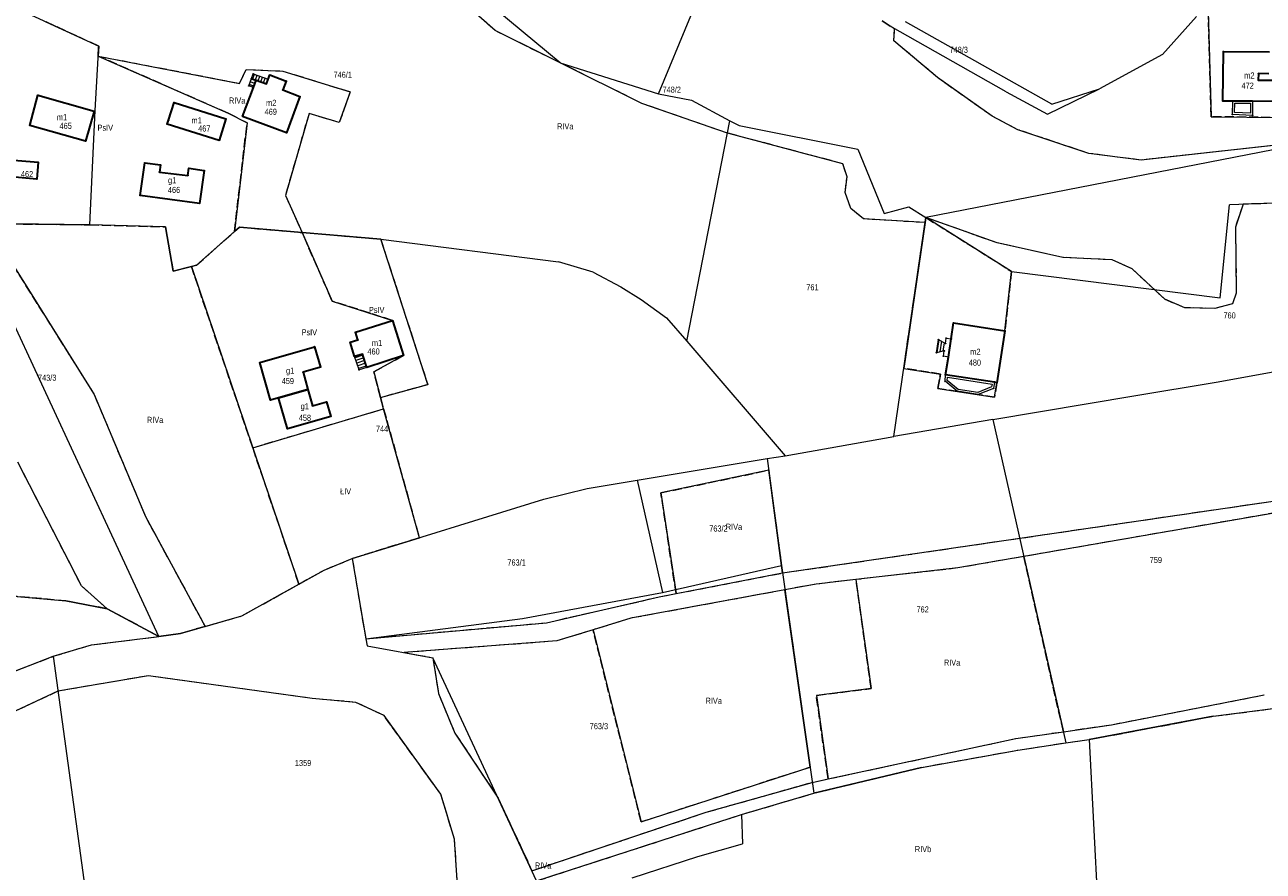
# Model space of a CAD drawing. Header units: metres. Extents: x 7498273 to 7499989, y 5499795 to 5500810.
# Tile 12 of 40: x 7498589 to 7498894, y 5500194 to 5500402. Entities that reach past the tile are written whole.
import ezdxf

# ---------------------------------------------------------------- set-up
doc = ezdxf.new("R2010")
doc.units = ezdxf.units.M
doc.header["$MEASUREMENT"] = 0
doc.linetypes.add('2.25_0.75', pattern=[3, 2.25, -0.75])
doc.layers.get('0').update_dxf_attribs({"color": 2})
for name, color, linetype, lineweight in [('209-oznaczenie konturu klasyfikacyjnego', 7, 'Continuous', 0), ('211-numer działki ewidencyjnej', 7, 'Continuous', 0), ('217-kontur klasyfikacyjny', 7, 'Continuous', 0), ('218-kontur użytku gruntowego', 7, 'Continuous', 0), ('219-działka ewidencyjna', 7, 'Continuous', 0), ('312-budynek ewidencyjny', 7, 'Continuous', 0), ('312-oznaczenie budynku ewidencyjnego', 7, 'Continuous', 0), ('312-oznaczenie budynku ewidencyjnego-Atr117', 7, 'Continuous', 0), ('352-schody', 7, 'Continuous', 0), ('Punkt budynku', 7, 'Continuous', 0), ('taras', 7, 'Continuous', 0)]:
    doc.layers.add(name, color=color, linetype=linetype, lineweight=lineweight)
doc.styles.get("Standard").update_dxf_attribs({"font": 'Working1250.shx', "width": 0.75})

# ---------------------------------------------------------------- blocks, each defined once
blk = doc.blocks.new('PUNKTBUD')
at = {"color": 0}
blk.add_circle((0, 0), 0.09, dxfattribs=at)

msp = doc.modelspace()

# ---------------------------------------------------------------- linework, layer by layer
at = {"layer": '217-kontur klasyfikacyjny', "color": 3, "linetype": '2.25_0.75', "lineweight": 13, "flags": 128}
for points in [[(7498704.59, 5500400.68), (7498692.57, 5500411.41)], [(7498881.05, 5500379.45), (7498880.27, 5500408.33)], [(7498606.9, 5500396.84), (7498593.88, 5500402.87)], [(7498801.93, 5500401.77), (7498799.95, 5500403.05)], [(7498720.65, 5500392.72), (7498704.59, 5500400.68)], [(7498803.06, 5500401.13), (7498801.93, 5500401.77)], [(7498802.86, 5500398.17), (7498803.06, 5500401.13)], [(7498606.76, 5500394.41), (7498606.9, 5500396.84)], [(7498813.6, 5500389.12), (7498802.86, 5500398.17)], [(7498638.84, 5500380.3), (7498606.76, 5500394.41)], [(7498606.76, 5500394.41), (7498641.62, 5500387.66)], [(7498641.62, 5500387.66), (7498643.28, 5500391.11)], [(7498643.28, 5500391.11), (7498652.24, 5500390.7)], [(7498652.24, 5500390.7), (7498668.87, 5500385.6)], [(7498740.78, 5500382.73), (7498720.65, 5500392.72)], [(7498827.05, 5500379.57), (7498813.6, 5500389.12)], [(7498668.87, 5500385.6), (7498666.18, 5500378.02)], [(7498761.84, 5500375.41), (7498740.78, 5500382.73)], [(7498643.47, 5500377.94), (7498638.84, 5500380.3)], [(7498658.73, 5500380.22), (7498652.9, 5500360.03)], [(7498666.18, 5500378.02), (7498658.73, 5500380.22)], [(7498833.45, 5500376.26), (7498827.05, 5500379.57)], [(7498898.64, 5500379.25), (7498881.05, 5500379.45)], [(7498640.34, 5500351.13), (7498643.47, 5500377.94)], [(7498790.29, 5500367.88), (7498761.84, 5500375.41)], [(7498850.89, 5500370.41), (7498833.45, 5500376.26)], [(7498908.98, 5500373.76), (7498863.81, 5500368.75)], [(7498863.81, 5500368.75), (7498850.89, 5500370.41)], [(7498791.33, 5500364.65), (7498790.29, 5500367.88)], [(7498790.87, 5500360.78), (7498791.33, 5500364.65)], [(7498652.9, 5500360.03), (7498657.01, 5500350.92)], [(7498792.29, 5500356.82), (7498790.87, 5500360.78)], [(7498795.4, 5500354.27), (7498792.29, 5500356.82)], [(7498888.92, 5500357.87), (7498887.03, 5500352.2)], [(7498902.28, 5500358.34), (7498888.92, 5500357.87)], [(7498810.57, 5500353.35), (7498795.4, 5500354.27)], [(7498810.57, 5500353.35), (7498810.76, 5500354.62)], [(7498828.29, 5500348.37), (7498810.76, 5500354.62)], [(7498810.76, 5500354.62), (7498831.84, 5500341.35)], [(7498579.32, 5500353.13), (7498604.68, 5500352.8)], [(7498579.32, 5500353.13), (7498605.75, 5500311.04)], [(7498604.68, 5500352.8), (7498623.33, 5500352.31)], [(7498623.33, 5500352.31), (7498625.26, 5500341.37)], [(7498631.03, 5500342.86), (7498640.34, 5500351.13)], [(7498640.34, 5500351.13), (7498641.57, 5500352.22)], [(7498641.57, 5500352.22), (7498657.01, 5500350.92)], [(7498657.01, 5500350.92), (7498676.4, 5500349.28)], [(7498664.46, 5500334.03), (7498657.01, 5500350.92)], [(7498805.31, 5500317.44), (7498810.57, 5500353.35)], [(7498887.03, 5500352.2), (7498887.26, 5500335.93)], [(7498676.4, 5500349.28), (7498687.99, 5500313.43)], [(7498844.5, 5500344.8), (7498828.29, 5500348.37)], [(7498856.66, 5500344.15), (7498844.5, 5500344.8)], [(7498625.26, 5500341.37), (7498629.74, 5500342.53)], [(7498629.74, 5500342.53), (7498631.03, 5500342.86)], [(7498644.86, 5500297.89), (7498629.74, 5500342.53)], [(7498861.61, 5500341.95), (7498856.66, 5500344.15)], [(7498869.61, 5500334.46), (7498861.61, 5500341.95)], [(7498831.84, 5500341.35), (7498830.25, 5500326.7)], [(7498887.26, 5500335.93), (7498886.31, 5500333.35)], [(7498679.3, 5500329.25), (7498664.46, 5500334.03)], [(7498874.57, 5500332.39), (7498869.61, 5500334.46)], [(7498881.95, 5500332.19), (7498874.57, 5500332.39)], [(7498886.31, 5500333.35), (7498881.95, 5500332.19)], [(7498682.05, 5500320.65), (7498679.3, 5500329.25)], [(7498830.25, 5500326.7), (7498828.26, 5500313.9)], [(7498674.7, 5500316.58), (7498682.05, 5500320.65)], [(7498814.33, 5500316.05), (7498805.31, 5500317.44)], [(7498676.35, 5500310.23), (7498674.7, 5500316.58)], [(7498813.71, 5500312.47), (7498814.33, 5500316.05)], [(7498605.75, 5500311.04), (7498618.44, 5500280.9)], [(7498687.99, 5500313.43), (7498676.35, 5500310.23)], [(7498827.64, 5500310.37), (7498813.71, 5500312.47)], [(7498828.26, 5500313.9), (7498827.64, 5500310.37)], [(7498676.35, 5500310.23), (7498677.12, 5500307.48)], [(7498644.86, 5500297.89), (7498677.12, 5500307.48)], [(7498677.12, 5500307.48), (7498685.92, 5500275.7)], [(7498656.24, 5500264.28), (7498644.86, 5500297.89)], [(7498602.66, 5500263.82), (7498586.95, 5500294.36)], [(7498745.47, 5500286.76), (7498772.01, 5500292.33)], [(7498772.01, 5500292.33), (7498775.16, 5500268.89)], [(7498749.18, 5500261.92), (7498745.47, 5500286.76)], [(7498775.42, 5500267.02), (7498925.02, 5500288.93)], [(7498618.44, 5500280.9), (7498633.11, 5500253.83)], [(7498900.34, 5500282.45), (7498834.9, 5500271.08)], [(7498685.92, 5500275.7), (7498669.36, 5500270.56)], [(7498662.43, 5500267.74), (7498669.36, 5500270.56)], [(7498669.36, 5500270.56), (7498672.71, 5500250.81)], [(7498775.16, 5500268.89), (7498775.42, 5500267.02)], [(7498818.61, 5500268.25), (7498793.52, 5500265.39)], [(7498834.9, 5500271.08), (7498818.61, 5500268.25)], [(7498844.63, 5500227.91), (7498834.9, 5500271.08)], [(7498656.24, 5500264.28), (7498662.43, 5500267.74)], [(7498749.18, 5500261.92), (7498775.42, 5500267.02)], [(7498793.52, 5500265.39), (7498783.73, 5500264.28)], [(7498797.28, 5500238.51), (7498793.52, 5500265.39)], [(7498598.77, 5500260.15), (7498565.56, 5500263.13)], [(7498608.96, 5500258.22), (7498602.66, 5500263.82)], [(7498642.2, 5500256.43), (7498656.24, 5500264.28)], [(7498776.01, 5500262.86), (7498738.05, 5500255.86)], [(7498783.73, 5500264.28), (7498776.01, 5500262.86)], [(7498776.01, 5500262.86), (7498782.2, 5500219.14)], [(7498608.96, 5500258.22), (7498598.77, 5500260.15)], [(7498717.23, 5500254.76), (7498745, 5500261.11)], [(7498745, 5500261.11), (7498749.18, 5500261.92)], [(7498621.71, 5500251.36), (7498608.96, 5500258.22)], [(7498633.11, 5500253.83), (7498642.2, 5500256.43)], [(7498633.11, 5500253.83), (7498627.05, 5500252.1)], [(7498672.71, 5500250.81), (7498717.23, 5500254.76)], [(7498728.72, 5500253), (7498719.84, 5500250.28)], [(7498738.05, 5500255.86), (7498728.72, 5500253)], [(7498740.6, 5500205.66), (7498728.72, 5500253)], [(7498605.1, 5500249.3), (7498621.71, 5500251.36)], [(7498627.05, 5500252.1), (7498621.71, 5500251.36)], [(7498719.84, 5500250.28), (7498682.16, 5500247.41)], [(7498595.68, 5500246.48), (7498605.1, 5500249.3)], [(7498682.16, 5500247.41), (7498689.24, 5500246.14)], [(7498567.27, 5500235.44), (7498595.68, 5500246.48)], [(7498689.24, 5500246.14), (7498690.63, 5500237.31)], [(7498619.14, 5500241.7), (7498596.86, 5500237.88)], [(7498659.5, 5500236.08), (7498619.14, 5500241.7)], [(7498596.86, 5500237.88), (7498585.09, 5500232.36)], [(7498783.76, 5500236.86), (7498797.28, 5500238.51)], [(7498670.28, 5500235.13), (7498659.5, 5500236.08)], [(7498677.22, 5500231.86), (7498670.28, 5500235.13)], [(7498690.63, 5500237.31), (7498694.7, 5500227.52)], [(7498786.64, 5500216.26), (7498783.76, 5500236.86)], [(7498856.53, 5500229.62), (7498894.08, 5500236.97)], [(7498881.57, 5500231.71), (7498904.55, 5500234.65)], [(7498691.19, 5500212.51), (7498677.22, 5500231.86)], [(7498851.03, 5500225.97), (7498881.57, 5500231.71)], [(7498844.63, 5500227.91), (7498856.53, 5500229.62)], [(7498694.7, 5500227.52), (7498705.34, 5500211.55)], [(7498786.64, 5500216.26), (7498832.92, 5500226.22)], [(7498832.92, 5500226.22), (7498844.63, 5500227.91)], [(7498845.25, 5500225.16), (7498851.03, 5500225.97)], [(7498809.65, 5500219.11), (7498833.4, 5500223.35)], [(7498833.4, 5500223.35), (7498845.25, 5500225.16)], [(7498782.2, 5500219.14), (7498740.6, 5500205.66)], [(7498783.11, 5500212.72), (7498809.65, 5500219.11)], [(7498756.62, 5500208.05), (7498782.73, 5500215.42)], [(7498782.73, 5500215.42), (7498786.64, 5500216.26)], [(7498694.6, 5500201.43), (7498691.19, 5500212.51)], [(7498705.34, 5500211.55), (7498713.67, 5500193.65)], [(7498765.31, 5500207.49), (7498783.11, 5500212.72)], [(7498713.67, 5500193.65), (7498756.62, 5500208.05)], [(7498714.83, 5500191.15), (7498765.31, 5500207.49)], [(7498695.67, 5500184.92), (7498694.6, 5500201.43)]]:
    msp.add_lwpolyline(points, dxfattribs=at)
at = {"layer": '218-kontur użytku gruntowego', "color": 3, "linetype": 'Continuous', "lineweight": 13, "flags": 128}
for points in [[(7498704.59, 5500400.68), (7498692.57, 5500411.41)], [(7498880.27, 5500408.33), (7498881.05, 5500379.45)], [(7498593.88, 5500402.87), (7498606.9, 5500396.84)], [(7498801.93, 5500401.77), (7498799.95, 5500403.05)], [(7498720.65, 5500392.72), (7498704.59, 5500400.68)], [(7498803.06, 5500401.13), (7498801.93, 5500401.77)], [(7498802.86, 5500398.17), (7498803.06, 5500401.13)], [(7498606.9, 5500396.84), (7498606.76, 5500394.41)], [(7498813.6, 5500389.12), (7498802.86, 5500398.17)], [(7498606.76, 5500394.41), (7498641.62, 5500387.66)], [(7498606.76, 5500394.41), (7498638.84, 5500380.3)], [(7498641.62, 5500387.66), (7498643.28, 5500391.11)], [(7498643.28, 5500391.11), (7498652.24, 5500390.7)], [(7498652.24, 5500390.7), (7498668.87, 5500385.6)], [(7498740.78, 5500382.73), (7498720.65, 5500392.72)], [(7498827.05, 5500379.57), (7498813.6, 5500389.12)], [(7498668.87, 5500385.6), (7498666.18, 5500378.02)], [(7498761.84, 5500375.41), (7498740.78, 5500382.73)], [(7498638.84, 5500380.3), (7498643.47, 5500377.94)], [(7498658.73, 5500380.22), (7498652.9, 5500360.03)], [(7498666.18, 5500378.02), (7498658.73, 5500380.22)], [(7498833.45, 5500376.26), (7498827.05, 5500379.57)], [(7498881.05, 5500379.45), (7498898.64, 5500379.25)], [(7498643.47, 5500377.94), (7498640.34, 5500351.13)], [(7498790.29, 5500367.88), (7498761.84, 5500375.41)], [(7498850.89, 5500370.41), (7498833.45, 5500376.26)], [(7498908.98, 5500373.76), (7498863.81, 5500368.75)], [(7498863.81, 5500368.75), (7498850.89, 5500370.41)], [(7498791.33, 5500364.65), (7498790.29, 5500367.88)], [(7498790.87, 5500360.78), (7498791.33, 5500364.65)], [(7498652.9, 5500360.03), (7498657.01, 5500350.92)], [(7498792.29, 5500356.82), (7498790.87, 5500360.78)], [(7498795.4, 5500354.27), (7498792.29, 5500356.82)], [(7498888.92, 5500357.87), (7498887.03, 5500352.2)], [(7498902.28, 5500358.34), (7498888.92, 5500357.87)], [(7498810.57, 5500353.35), (7498795.4, 5500354.27)], [(7498810.76, 5500354.62), (7498810.57, 5500353.35)], [(7498831.84, 5500341.35), (7498810.76, 5500354.62)], [(7498828.29, 5500348.37), (7498810.76, 5500354.62)], [(7498579.32, 5500353.13), (7498605.75, 5500311.04)], [(7498604.68, 5500352.8), (7498579.32, 5500353.13)], [(7498623.33, 5500352.31), (7498604.68, 5500352.8)], [(7498625.26, 5500341.37), (7498623.33, 5500352.31)], [(7498640.34, 5500351.13), (7498631.03, 5500342.86)], [(7498641.57, 5500352.22), (7498640.34, 5500351.13)], [(7498657.01, 5500350.92), (7498641.57, 5500352.22)], [(7498657.01, 5500350.92), (7498664.46, 5500334.03)], [(7498676.4, 5500349.28), (7498657.01, 5500350.92)], [(7498810.57, 5500353.35), (7498805.31, 5500317.44)], [(7498887.03, 5500352.2), (7498887.26, 5500335.93)], [(7498687.99, 5500313.43), (7498676.4, 5500349.28)], [(7498844.5, 5500344.8), (7498828.29, 5500348.37)], [(7498856.66, 5500344.15), (7498844.5, 5500344.8)], [(7498629.74, 5500342.53), (7498625.26, 5500341.37)], [(7498631.03, 5500342.86), (7498629.74, 5500342.53)], [(7498629.74, 5500342.53), (7498644.86, 5500297.89)], [(7498861.61, 5500341.95), (7498856.66, 5500344.15)], [(7498869.61, 5500334.46), (7498861.61, 5500341.95)], [(7498830.25, 5500326.7), (7498831.84, 5500341.35)], [(7498887.26, 5500335.93), (7498886.31, 5500333.35)], [(7498664.46, 5500334.03), (7498679.3, 5500329.25)], [(7498874.57, 5500332.39), (7498869.61, 5500334.46)], [(7498881.95, 5500332.19), (7498874.57, 5500332.39)], [(7498886.31, 5500333.35), (7498881.95, 5500332.19)], [(7498679.3, 5500329.25), (7498682.05, 5500320.65)], [(7498828.26, 5500313.9), (7498830.25, 5500326.7)], [(7498682.05, 5500320.65), (7498674.7, 5500316.58)], [(7498805.31, 5500317.44), (7498814.33, 5500316.05)], [(7498674.7, 5500316.58), (7498676.35, 5500310.23)], [(7498814.33, 5500316.05), (7498813.71, 5500312.47)], [(7498605.75, 5500311.04), (7498618.44, 5500280.9)], [(7498676.35, 5500310.23), (7498687.99, 5500313.43)], [(7498813.71, 5500312.47), (7498827.64, 5500310.37)], [(7498827.64, 5500310.37), (7498828.26, 5500313.9)], [(7498677.12, 5500307.48), (7498676.35, 5500310.23)], [(7498644.86, 5500297.89), (7498677.12, 5500307.48)], [(7498685.92, 5500275.7), (7498677.12, 5500307.48)], [(7498644.86, 5500297.89), (7498656.24, 5500264.28)], [(7498602.66, 5500263.82), (7498586.95, 5500294.36)], [(7498772.01, 5500292.33), (7498745.47, 5500286.76)], [(7498775.16, 5500268.89), (7498772.01, 5500292.33)], [(7498745.47, 5500286.76), (7498749.18, 5500261.92)], [(7498775.42, 5500267.02), (7498925.02, 5500288.93)], [(7498618.44, 5500280.9), (7498633.11, 5500253.83)], [(7498900.34, 5500282.45), (7498834.9, 5500271.08)], [(7498669.36, 5500270.56), (7498685.92, 5500275.7)], [(7498662.43, 5500267.74), (7498669.36, 5500270.56)], [(7498669.36, 5500270.56), (7498672.71, 5500250.81)], [(7498775.42, 5500267.02), (7498775.16, 5500268.89)], [(7498818.61, 5500268.25), (7498793.52, 5500265.39)], [(7498834.9, 5500271.08), (7498818.61, 5500268.25)], [(7498834.9, 5500271.08), (7498844.63, 5500227.91)], [(7498656.24, 5500264.28), (7498662.43, 5500267.74)], [(7498749.18, 5500261.92), (7498775.42, 5500267.02)], [(7498793.52, 5500265.39), (7498783.73, 5500264.28)], [(7498793.52, 5500265.39), (7498797.28, 5500238.51)], [(7498565.56, 5500263.13), (7498598.77, 5500260.15)], [(7498608.96, 5500258.22), (7498602.66, 5500263.82)], [(7498642.2, 5500256.43), (7498656.24, 5500264.28)], [(7498776.01, 5500262.86), (7498738.05, 5500255.86)], [(7498783.73, 5500264.28), (7498776.01, 5500262.86)], [(7498782.2, 5500219.14), (7498776.01, 5500262.86)], [(7498598.77, 5500260.15), (7498608.96, 5500258.22)], [(7498717.23, 5500254.76), (7498745, 5500261.11)], [(7498745, 5500261.11), (7498749.18, 5500261.92)], [(7498621.71, 5500251.36), (7498608.96, 5500258.22)], [(7498633.11, 5500253.83), (7498642.2, 5500256.43)], [(7498633.11, 5500253.83), (7498627.05, 5500252.1)], [(7498672.71, 5500250.81), (7498717.23, 5500254.76)], [(7498728.72, 5500253), (7498719.84, 5500250.28)], [(7498738.05, 5500255.86), (7498728.72, 5500253)], [(7498728.72, 5500253), (7498740.6, 5500205.66)], [(7498605.1, 5500249.3), (7498621.71, 5500251.36)], [(7498627.05, 5500252.1), (7498621.71, 5500251.36)], [(7498719.84, 5500250.28), (7498682.16, 5500247.41)], [(7498595.68, 5500246.48), (7498605.1, 5500249.3)], [(7498682.16, 5500247.41), (7498689.24, 5500246.14)], [(7498567.27, 5500235.44), (7498595.68, 5500246.48)], [(7498689.24, 5500246.14), (7498690.63, 5500237.31)], [(7498619.14, 5500241.7), (7498596.86, 5500237.88)], [(7498659.5, 5500236.08), (7498619.14, 5500241.7)], [(7498596.86, 5500237.88), (7498585.09, 5500232.36)], [(7498797.28, 5500238.51), (7498783.76, 5500236.86)], [(7498670.28, 5500235.13), (7498659.5, 5500236.08)], [(7498677.22, 5500231.86), (7498670.28, 5500235.13)], [(7498690.63, 5500237.31), (7498694.7, 5500227.52)], [(7498783.76, 5500236.86), (7498786.64, 5500216.26)], [(7498856.53, 5500229.62), (7498894.08, 5500236.97)], [(7498881.57, 5500231.71), (7498904.55, 5500234.65)], [(7498691.19, 5500212.51), (7498677.22, 5500231.86)], [(7498851.03, 5500225.97), (7498881.57, 5500231.71)], [(7498844.63, 5500227.91), (7498856.53, 5500229.62)], [(7498694.7, 5500227.52), (7498705.34, 5500211.55)], [(7498786.64, 5500216.26), (7498832.92, 5500226.22)], [(7498832.92, 5500226.22), (7498844.63, 5500227.91)], [(7498845.25, 5500225.16), (7498851.03, 5500225.97)], [(7498809.65, 5500219.11), (7498833.4, 5500223.35)], [(7498833.4, 5500223.35), (7498845.25, 5500225.16)], [(7498740.6, 5500205.66), (7498782.2, 5500219.14)], [(7498783.11, 5500212.72), (7498809.65, 5500219.11)], [(7498756.62, 5500208.05), (7498782.73, 5500215.42)], [(7498782.73, 5500215.42), (7498786.64, 5500216.26)], [(7498694.6, 5500201.43), (7498691.19, 5500212.51)], [(7498705.34, 5500211.55), (7498713.67, 5500193.65)], [(7498765.31, 5500207.49), (7498783.11, 5500212.72)], [(7498713.67, 5500193.65), (7498756.62, 5500208.05)], [(7498714.83, 5500191.15), (7498765.31, 5500207.49)], [(7498695.67, 5500184.92), (7498694.6, 5500201.43)]]:
    msp.add_lwpolyline(points, dxfattribs=at)
at = {"layer": '219-działka ewidencyjna', "color": 3, "linetype": 'Continuous', "lineweight": 13, "flags": 128}
for points in [[(7498567.09, 5500415.26), (7498606.9, 5500396.84)], [(7498720.65, 5500392.72), (7498698.56, 5500411.17)], [(7498744.86, 5500385.07), (7498752.79, 5500404.3)], [(7498799.95, 5500403.05), (7498801.93, 5500401.77)], [(7498841.78, 5500382.52), (7498805.77, 5500402.82)], [(7498869.05, 5500394.79), (7498877.42, 5500404.13)], [(7498830.51, 5500385.61), (7498801.93, 5500401.77)], [(7498606.01, 5500380.96), (7498606.9, 5500396.84)], [(7498869.05, 5500394.79), (7498853.55, 5500386.29)], [(7498720.65, 5500392.72), (7498744.86, 5500385.07)], [(7498744.86, 5500385.07), (7498753.01, 5500383.52)], [(7498830.51, 5500385.61), (7498840.7, 5500380.06)], [(7498840.7, 5500380.06), (7498853.55, 5500386.29)], [(7498841.78, 5500382.52), (7498853.55, 5500386.29)], [(7498753.01, 5500383.52), (7498762.44, 5500378.46)], [(7498604.68, 5500352.8), (7498606.01, 5500380.96)], [(7498751.82, 5500324.13), (7498762.44, 5500378.46)], [(7498762.44, 5500378.46), (7498764.71, 5500377.3)], [(7498764.71, 5500377.3), (7498794, 5500371.42)], [(7498908.98, 5500373.76), (7498810.76, 5500354.62)], [(7498794, 5500371.42), (7498800.47, 5500355.62)], [(7498800.47, 5500355.62), (7498806.58, 5500357.28)], [(7498806.58, 5500357.28), (7498810.76, 5500354.62)], [(7498883.29, 5500334.86), (7498885.55, 5500357.75)], [(7498906.19, 5500358.48), (7498885.55, 5500357.75)], [(7498802.84, 5500300.61), (7498810.76, 5500354.62)], [(7498831.84, 5500341.35), (7498810.76, 5500354.62)], [(7498574.39, 5500353.19), (7498604.68, 5500352.8)], [(7498621.71, 5500251.36), (7498574.39, 5500353.19)], [(7498623.33, 5500352.31), (7498604.68, 5500352.8)], [(7498623.33, 5500352.31), (7498625.26, 5500341.37)], [(7498631.03, 5500342.86), (7498641.57, 5500352.22)], [(7498641.57, 5500352.22), (7498676.4, 5500349.28)], [(7498676.4, 5500349.28), (7498720.2, 5500343.69)], [(7498625.26, 5500341.37), (7498631.03, 5500342.86)], [(7498728.74, 5500341.18), (7498720.2, 5500343.69)], [(7498728.74, 5500341.18), (7498735.6, 5500337.5)], [(7498831.84, 5500341.35), (7498883.29, 5500334.86)], [(7498735.6, 5500337.5), (7498740.57, 5500334.43)], [(7498740.57, 5500334.43), (7498746.8, 5500329.86)], [(7498746.8, 5500329.86), (7498751.82, 5500324.13)], [(7498751.82, 5500324.13), (7498776.05, 5500295.86)], [(7498862.02, 5500310.7), (7498882.27, 5500314.05)], [(7498882.27, 5500314.05), (7498897.24, 5500316.78)], [(7498827.29, 5500304.83), (7498862.02, 5500310.7)], [(7498827.29, 5500304.83), (7498802.84, 5500300.61)], [(7498827.29, 5500304.83), (7498845.25, 5500225.16)], [(7498776.05, 5500295.86), (7498802.84, 5500300.61)], [(7498771.62, 5500295.2), (7498776.05, 5500295.86)], [(7498739.57, 5500289.88), (7498771.62, 5500295.2)], [(7498771.62, 5500295.2), (7498775.16, 5500268.89)], [(7498727.28, 5500287.85), (7498739.57, 5500289.88)], [(7498739.57, 5500289.88), (7498745.87, 5500262.24)], [(7498716.61, 5500285.22), (7498727.28, 5500287.85)], [(7498669.36, 5500270.56), (7498716.61, 5500285.22)], [(7498662.43, 5500267.74), (7498669.36, 5500270.56)], [(7498669.36, 5500270.56), (7498672.71, 5500250.81)], [(7498745.87, 5500262.24), (7498775.16, 5500268.89)], [(7498775.16, 5500268.89), (7498783.11, 5500212.72)], [(7498642.2, 5500256.43), (7498662.43, 5500267.74)], [(7498557.81, 5500263.82), (7498598.77, 5500260.15)], [(7498711.32, 5500255.79), (7498745.87, 5500262.24)], [(7498608.96, 5500258.22), (7498598.77, 5500260.15)], [(7498608.96, 5500258.22), (7498621.71, 5500251.36)], [(7498627.05, 5500252.1), (7498642.2, 5500256.43)], [(7498672.71, 5500250.81), (7498711.32, 5500255.79)], [(7498605.1, 5500249.3), (7498621.71, 5500251.36)], [(7498621.71, 5500251.36), (7498627.05, 5500252.1)], [(7498672.71, 5500250.81), (7498673.03, 5500249.05)], [(7498595.68, 5500246.48), (7498605.1, 5500249.3)], [(7498673.03, 5500249.05), (7498689.24, 5500246.14)], [(7498567.27, 5500235.44), (7498595.68, 5500246.48)], [(7498595.68, 5500246.48), (7498606.29, 5500169.26)], [(7498714.83, 5500191.15), (7498689.24, 5500246.14)], [(7498881.57, 5500231.71), (7498904.55, 5500234.65)], [(7498881.57, 5500231.71), (7498851.03, 5500225.97)], [(7498845.25, 5500225.16), (7498851.03, 5500225.97)], [(7498851.03, 5500225.97), (7498853.17, 5500184.58)], [(7498809.65, 5500219.11), (7498833.4, 5500223.35)], [(7498833.4, 5500223.35), (7498845.25, 5500225.16)], [(7498809.65, 5500219.11), (7498783.11, 5500212.72)], [(7498765.31, 5500207.49), (7498783.11, 5500212.72)], [(7498714.83, 5500191.15), (7498765.31, 5500207.49)], [(7498765.31, 5500207.49), (7498765.58, 5500200.29)], [(7498754.55, 5500197.17), (7498765.58, 5500200.29)], [(7498738.38, 5500191.91), (7498754.55, 5500197.17)]]:
    msp.add_lwpolyline(points, dxfattribs=at)
at = {"layer": '312-budynek ewidencyjny', "color": 7, "linetype": 'Continuous', "lineweight": 30, "flags": 128}
for points in [[(7498883.93, 5500383.32), (7498884.06, 5500395.55)], [(7498884.06, 5500395.55), (7498895.42, 5500395.45)], [(7498645.01, 5500386.62), (7498645.7, 5500388.48)], [(7498645.7, 5500388.48), (7498648.23, 5500387.54)], [(7498648.23, 5500387.54), (7498648.64, 5500388.67)], [(7498648.64, 5500388.67), (7498649.05, 5500389.75)], [(7498649.05, 5500389.75), (7498653.1, 5500388.25)], [(7498653.1, 5500388.25), (7498652.26, 5500386.04)], [(7498892.7, 5500390.08), (7498892.68, 5500388.48)], [(7498892.68, 5500388.48), (7498896.98, 5500388.44)], [(7498895.3, 5500390.06), (7498892.7, 5500390.08)], [(7498589.91, 5500377.33), (7498591.94, 5500384.77)], [(7498591.94, 5500384.77), (7498605.77, 5500380.83)], [(7498642.37, 5500379.51), (7498645.01, 5500386.62)], [(7498652.26, 5500386.04), (7498656.46, 5500384.42)], [(7498656.46, 5500384.42), (7498653.18, 5500375.5)], [(7498624.08, 5500378.58), (7498625.46, 5500382.98)], [(7498625.46, 5500382.98), (7498638.27, 5500378.96)], [(7498886.36, 5500383.3), (7498883.93, 5500383.32)], [(7498891.28, 5500383.25), (7498886.36, 5500383.3)], [(7498896.93, 5500383.19), (7498891.28, 5500383.25)], [(7498605.77, 5500380.83), (7498603.66, 5500373.41)], [(7498623.78, 5500377.63), (7498624.08, 5500378.58)], [(7498638.27, 5500378.96), (7498636.59, 5500373.62)], [(7498653.18, 5500375.5), (7498642.37, 5500379.51)], [(7498603.66, 5500373.41), (7498589.91, 5500377.33)], [(7498636.59, 5500373.62), (7498623.78, 5500377.63)], [(7498582.91, 5500369.02), (7498591.99, 5500368.23)], [(7498591.99, 5500368.23), (7498591.63, 5500364.06)], [(7498617.11, 5500360.02), (7498618.25, 5500368.12)], [(7498618.25, 5500368.12), (7498622.13, 5500367.57)], [(7498622.13, 5500367.57), (7498621.88, 5500365.79)], [(7498628.88, 5500364.96), (7498629.13, 5500366.74)], [(7498629.13, 5500366.74), (7498632.92, 5500366.21)], [(7498632.92, 5500366.21), (7498631.78, 5500358.09)], [(7498591.63, 5500364.06), (7498582.55, 5500364.85)], [(7498621.88, 5500365.79), (7498628.88, 5500364.96)], [(7498631.78, 5500358.09), (7498617.11, 5500360.02)], [(7498670.17, 5500326.39), (7498679.3, 5500329.25)], [(7498679.3, 5500329.25), (7498682.05, 5500320.65)], [(7498670.8, 5500324.49), (7498670.17, 5500326.39)], [(7498816.98, 5500324.72), (7498817.59, 5500328.65)], [(7498817.59, 5500328.65), (7498830.25, 5500326.7)], [(7498830.25, 5500326.7), (7498828.26, 5500313.9)], [(7498668.9, 5500323.86), (7498670.8, 5500324.49)], [(7498669.98, 5500320.35), (7498668.9, 5500323.86)], [(7498816.29, 5500320.24), (7498816.98, 5500324.72)], [(7498646.63, 5500318.85), (7498660.1, 5500322.78)], [(7498660.1, 5500322.78), (7498661.54, 5500317.71)], [(7498671.89, 5500320.97), (7498669.98, 5500320.35)], [(7498672.96, 5500317.68), (7498671.89, 5500320.97)], [(7498682.05, 5500320.65), (7498672.96, 5500317.68)], [(7498815.61, 5500315.85), (7498816.29, 5500320.24)], [(7498649.26, 5500309.62), (7498646.63, 5500318.85)], [(7498661.54, 5500317.71), (7498657.26, 5500316.5)], [(7498657.26, 5500316.5), (7498658.45, 5500312.27)], [(7498827.63, 5500314), (7498815.61, 5500315.85)], [(7498828.26, 5500313.9), (7498827.63, 5500314)], [(7498658.45, 5500312.27), (7498651.23, 5500310.18)], [(7498651.23, 5500310.18), (7498658.45, 5500312.27)], [(7498658.45, 5500312.27), (7498659.61, 5500308.22)], [(7498651.23, 5500310.18), (7498649.26, 5500309.62)], [(7498653.42, 5500302.54), (7498651.23, 5500310.18)], [(7498659.61, 5500308.22), (7498663.07, 5500309.2)], [(7498663.07, 5500309.2), (7498664.12, 5500305.61)], [(7498664.12, 5500305.61), (7498653.42, 5500302.54)]]:
    msp.add_lwpolyline(points, dxfattribs=at)
at = {"layer": '352-schody', "color": 7, "linetype": 'Continuous', "lineweight": 13, "flags": 128}
for points in [[(7498645.132, 5500386.949), (7498644.002, 5500387.368)], [(7498645.375, 5500387.605), (7498644.245, 5500388.024)], [(7498645.619, 5500388.261), (7498644.489, 5500388.681)], [(7498644.903, 5500388.776), (7498645.318, 5500389.899)], [(7498645.559, 5500388.532), (7498645.975, 5500389.656)], [(7498646.215, 5500388.288), (7498646.631, 5500389.413)], [(7498646.872, 5500388.045), (7498647.288, 5500389.17)], [(7498647.528, 5500387.801), (7498647.944, 5500388.927)], [(7498648.184, 5500387.557), (7498648.601, 5500388.684)], [(7498813.953, 5500324.481), (7498813.467, 5500321.322)], [(7498814.603, 5500324.103), (7498814.201, 5500321.49)], [(7498815.253, 5500323.724), (7498814.935, 5500321.657)], [(7498671.985, 5500320.679), (7498670.078, 5500320.053)], [(7498672.201, 5500320.013), (7498670.296, 5500319.388)], [(7498672.418, 5500319.348), (7498670.514, 5500318.723)], [(7498672.634, 5500318.682), (7498670.733, 5500318.058)], [(7498672.851, 5500318.016), (7498670.951, 5500317.393)]]:
    msp.add_lwpolyline(points, dxfattribs=at)
for points in [[(7498644.99, 5500390.02), (7498648.64, 5500388.67), (7498648.23, 5500387.54), (7498645.7, 5500388.48), (7498644.57, 5500388.9), (7498644.99, 5500390.02)], [(7498644.99, 5500390.02), (7498648.64, 5500388.67), (7498648.23, 5500387.54), (7498645.7, 5500388.48), (7498644.57, 5500388.9), (7498644.99, 5500390.02)], [(7498815.57, 5500323.54), (7498815.77, 5500324.91), (7498816.98, 5500324.72), (7498816.29, 5500320.24), (7498815.1, 5500320.42), (7498815.3, 5500321.74), (7498813.37, 5500321.3), (7498813.87, 5500324.53), (7498815.57, 5500323.54)], [(7498815.57, 5500323.54), (7498815.77, 5500324.91), (7498816.98, 5500324.72), (7498816.29, 5500320.24), (7498815.1, 5500320.42), (7498815.3, 5500321.74), (7498813.37, 5500321.3), (7498813.87, 5500324.53), (7498815.57, 5500323.54)]]:
    msp.add_lwpolyline(points, close=True, dxfattribs=at)
at = {"layer": '352-schody', "color": 7, "linetype": 'Continuous', "lineweight": 13}
for points in [[(7498645.01, 5500386.62), (7498643.88, 5500387.04), (7498644.57, 5500388.9), (7498645.7, 5500388.48)], [(7498645.01, 5500386.62), (7498643.88, 5500387.04), (7498644.57, 5500388.9), (7498645.7, 5500388.48)], [(7498671.06, 5500317.06), (7498669.98, 5500320.35), (7498671.89, 5500320.97), (7498672.96, 5500317.68)], [(7498671.06, 5500317.06), (7498669.98, 5500320.35), (7498671.89, 5500320.97), (7498672.96, 5500317.68)]]:
    msp.add_3dface(points, dxfattribs=at)
at = {"layer": 'taras', "lineweight": 13}
for p, q in [((7498886.32, 5500379.99), (7498886.36, 5500383.3)), ((7498886.36, 5500383.3), (7498891.28, 5500383.25)), ((7498886.826, 5500380.469), (7498886.854, 5500382.795)), ((7498886.854, 5500382.795), (7498890.776, 5500382.755)), ((7498890.776, 5500382.755), (7498890.754, 5500380.302)), ((7498891.28, 5500383.25), (7498891.25, 5500379.78)), ((7498891.25, 5500379.78), (7498886.32, 5500379.99)), ((7498890.754, 5500380.302), (7498886.826, 5500380.469)), ((7498815.47, 5500314.25), (7498815.61, 5500315.85)), ((7498818.49, 5500311.78), (7498815.47, 5500314.25)), ((7498815.61, 5500315.85), (7498827.63, 5500314)), ((7498815.991, 5500314.47), (7498816.062, 5500315.275)), ((7498818.7, 5500312.254), (7498815.991, 5500314.47)), ((7498816.062, 5500315.275), (7498827.06, 5500313.582)), ((7498827.63, 5500314), (7498827.4, 5500312.51)), ((7498823.65, 5500311.01), (7498818.49, 5500311.78)), ((7498823.59, 5500311.524), (7498818.7, 5500312.254)), ((7498826.949, 5500312.868), (7498823.59, 5500311.524)), ((7498827.4, 5500312.51), (7498823.65, 5500311.01)), ((7498827.06, 5500313.582), (7498826.949, 5500312.868))]:
    msp.add_line(p, q, dxfattribs=at)

# ---------------------------------------------------------------- block references
at = {"layer": 'Punkt budynku', "color": 5, "linetype": 'Continuous', "lineweight": 13}
for p in [(7498884.06, 5500395.55), (7498644.57, 5500388.9), (7498644.99, 5500390.02), (7498645.7, 5500388.48), (7498648.23, 5500387.54), (7498648.64, 5500388.67), (7498649.05, 5500389.75), (7498653.1, 5500388.25), (7498892.68, 5500388.48), (7498892.7, 5500390.08), (7498591.94, 5500384.77), (7498643.88, 5500387.04), (7498645.01, 5500386.62), (7498652.26, 5500386.04), (7498656.46, 5500384.42), (7498625.46, 5500382.98), (7498883.93, 5500383.32), (7498886.36, 5500383.3), (7498891.28, 5500383.25), (7498605.77, 5500380.83), (7498624.08, 5500378.58), (7498638.27, 5500378.96), (7498642.37, 5500379.51), (7498886.32, 5500379.99), (7498891.25, 5500379.78), (7498589.91, 5500377.33), (7498623.78, 5500377.63), (7498653.18, 5500375.5), (7498603.66, 5500373.41), (7498636.59, 5500373.62), (7498591.99, 5500368.23), (7498618.25, 5500368.12), (7498621.88, 5500365.79), (7498622.13, 5500367.57), (7498629.13, 5500366.74), (7498632.92, 5500366.21), (7498591.63, 5500364.06), (7498628.88, 5500364.96), (7498617.11, 5500360.02), (7498631.78, 5500358.09), (7498679.3, 5500329.25), (7498670.17, 5500326.39), (7498817.59, 5500328.65), (7498830.25, 5500326.7), (7498668.9, 5500323.86), (7498670.8, 5500324.49), (7498813.87, 5500324.53), (7498815.57, 5500323.54), (7498815.77, 5500324.91), (7498816.98, 5500324.72), (7498660.1, 5500322.78), (7498669.98, 5500320.35), (7498671.89, 5500320.97), (7498682.05, 5500320.65), (7498813.37, 5500321.3), (7498815.1, 5500320.42), (7498815.3, 5500321.74), (7498816.29, 5500320.24), (7498646.63, 5500318.85), (7498661.54, 5500317.71), (7498671.06, 5500317.06), (7498672.96, 5500317.68), (7498657.26, 5500316.5), (7498815.47, 5500314.25), (7498815.61, 5500315.85), (7498827.63, 5500314), (7498828.26, 5500313.9), (7498658.45, 5500312.27), (7498818.49, 5500311.78), (7498823.65, 5500311.01), (7498827.4, 5500312.51), (7498649.26, 5500309.62), (7498651.23, 5500310.18), (7498659.61, 5500308.22), (7498663.07, 5500309.2), (7498664.12, 5500305.61), (7498653.42, 5500302.54)]:
    msp.add_blockref('PUNKTBUD', p, dxfattribs=at)

# ---------------------------------------------------------------- texts
at = {"layer": '209-oznaczenie konturu klasyfikacyjnego', "color": 3, "linetype": 'Continuous', "lineweight": 13, "char_height": 1.5, "attachment_point": 7, "line_spacing_factor": 0.6}
for s, insert in [('\\H1x;\\W0.79;RIVa', (7498639.01, 5500382.67)), ('\\H1x;\\W0.79;PsIV', (7498606.62, 5500375.98)), ('\\H1x;\\W0.79;RIVa', (7498719.88, 5500376.31)), ('\\H1x;\\W0.79;PsIV', (7498673.5, 5500331.08)), ('\\H1x;\\W0.79;PsIV', (7498656.9, 5500325.56)), ('\\H1x;\\W0.79;RIVa', (7498618.78, 5500303.98)), ('\\H1x;\\W0.79;ŁIV', (7498666.39, 5500286.38)), ('\\H1x;\\W0.79;RIVa', (7498761.45, 5500277.63)), ('\\H1x;\\W0.79;RIVa', (7498815.2, 5500244.17)), ('\\H1x;\\W0.79;RIVa', (7498756.46, 5500234.76)), ('\\H1x;\\W0.79;RIVb', (7498808.04, 5500198.2)), ('\\H1x;\\W0.79;RIVa', (7498714.41, 5500194.15))]:
    msp.add_mtext(s, dxfattribs=dict(at, insert=insert))
at = {"layer": '211-numer działki ewidencyjnej', "color": 3, "linetype": 'Continuous', "lineweight": 13, "char_height": 1.5, "line_spacing_factor": 0.6}
for s, insert, attachment_point in [('\\H1x;\\W0.79;748/3', (7498816.58, 5500396.69), 1), ('\\H1x;\\W0.79;746/1', (7498664.77, 5500390.54), 1), ('\\H1x;\\W0.79;748/2', (7498745.86, 5500386.87), 1), ('\\H1x;\\W0.79;761', (7498781.29, 5500336.66), 7), ('\\H1x;\\W0.79;760', (7498884.09, 5500331.24), 1), ('\\H1x;\\W0.79;743/3', (7498591.95, 5500314.36), 7), ('\\H1x;\\W0.79;744', (7498675.22, 5500301.78), 7), ('\\H1x;\\W0.79;763/2', (7498757.37, 5500278.72), 1), ('\\H1x;\\W0.79;763/1', (7498707.62, 5500270.35), 1), ('\\H1x;\\W0.79;759', (7498865.92, 5500270.97), 1), ('\\H1x;\\W0.79;762', (7498808.44, 5500258.78), 1), ('\\H1x;\\W0.79;763/3', (7498727.91, 5500230.02), 1), ('\\H1x;\\W0.79;1359', (7498655.26, 5500219.41), 7)]:
    msp.add_mtext(s, dxfattribs=dict(at, insert=insert, attachment_point=attachment_point))
at = {"layer": '312-oznaczenie budynku ewidencyjnego', "color": 7, "linetype": 'Continuous', "lineweight": 13, "char_height": 1.5, "attachment_point": 1, "line_spacing_factor": 0.6}
for s, insert in [('\\H1x;\\W0.79;472', (7498888.55, 5500387.86)), ('\\H1x;\\W0.79;469', (7498647.8, 5500381.43)), ('\\H1x;\\W0.79;465', (7498597.26, 5500377.95)), ('\\H1x;\\W0.79;467', (7498631.42, 5500377.31)), ('\\H1x;\\W0.79;462', (7498587.74, 5500366.07)), ('\\H1x;\\W0.79;466', (7498623.96, 5500362.17)), ('\\H1x;\\W0.79;460', (7498673.13, 5500322.35)), ('\\H1x;\\W0.79;480', (7498821.32, 5500319.61)), ('\\H1x;\\W0.79;459', (7498652, 5500315.07)), ('\\H1x;\\W0.79;458', (7498656.21, 5500306.01))]:
    msp.add_mtext(s, dxfattribs=dict(at, insert=insert))
at = {"layer": '312-oznaczenie budynku ewidencyjnego-Atr117', "color": 7, "char_height": 1.5, "attachment_point": 8, "line_spacing_factor": 0.6}
for s, insert in [('\\H1x;\\W0.9;m2', (7498890.46, 5500388.87)), ('\\H1x;\\W0.9;m2', (7498649.42, 5500382.13)), ('\\H1x;\\W0.9;m1', (7498597.84, 5500378.59)), ('\\H1x;\\W0.9;m1', (7498631.03, 5500377.8)), ('\\H1x;\\W0.9;g1', (7498625.02, 5500362.61)), ('\\H1x;\\W0.9;m1', (7498675.48, 5500322.97)), ('\\H1x;\\W0.9;m2', (7498822.93, 5500320.78)), ('\\H1x;\\W0.9;g1', (7498654.09, 5500315.7)), ('\\H1x;\\W0.9;g1', (7498657.68, 5500306.91))]:
    msp.add_mtext(s, dxfattribs=dict(at, insert=insert))

doc.saveas('drawing.dxf')
